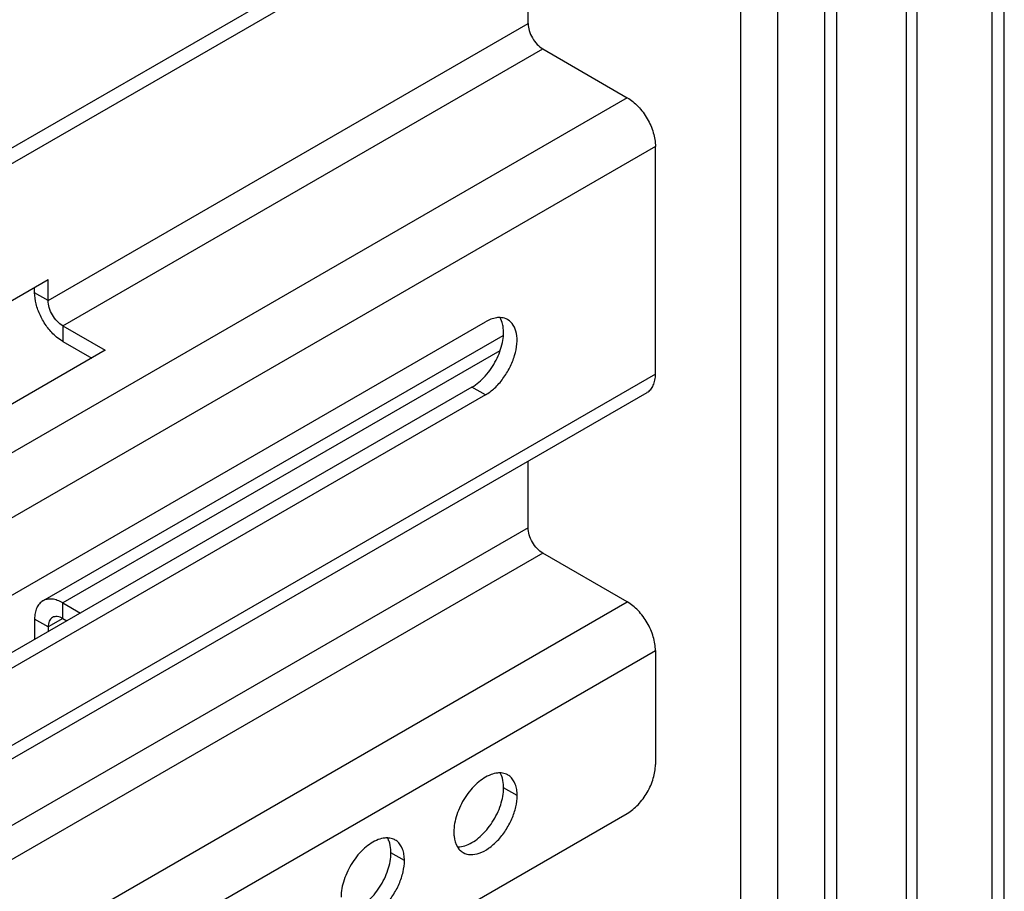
# Model space of a CAD drawing. Header units: inches. Extents: x 5 to 265, y 5 to 171.
# Tile 164 of 212: x 200.35 to 203.43, y 137 to 139.74. Entities that reach past the tile are written whole.
import ezdxf

# ---------------------------------------------------------------- set-up
doc = ezdxf.new("R2010")
doc.units = ezdxf.units.IN
doc.header["$LTSCALE"] = 14.96
doc.header["$MEASUREMENT"] = 0
doc.layers.get('0').update_dxf_attribs({"linetype": 'CONTINUOUS'})
doc.layers.add('03_ALL_AXES', color=7, linetype='CONTINUOUS')

msp = doc.modelspace()

# ---------------------------------------------------------------- linework, layer by layer
at = {"color": 7, "linetype": 'Continuous'}
for p, q in [((202.8709, 133.2758), (202.8709, 143.1007)), ((202.9087, 133.254), (202.9087, 143.0815)), ((203.1604, 133.1086), (203.1604, 142.9745)), ((203.3959, 132.9727), (203.3959, 142.9844)), ((203.1272, 133.1278), (203.1272, 142.9553)), ((203.4337, 132.9509), (203.4337, 142.9626)), ((202.6075, 133.4279), (202.6075, 142.0085)), ((202.7234, 133.3609), (202.7234, 141.5779)), ((196.3458, 137.043), (201.8091, 140.1972)), ((196.3883, 137.0185), (201.8516, 140.1727)), ((201.94, 139.7281), (201.94, 140.1217)), ((200.4345, 138.8589), (201.94, 139.7281)), ((200.4805, 138.7793), (201.9859, 139.6485)), ((201.9859, 139.6485), (202.2511, 139.4954)), ((202.2511, 139.4954), (197.1746, 136.5645)), ((202.3395, 139.3423), (197.3514, 136.4624)), ((202.3395, 138.6279), (202.3395, 139.3423)), ((199.5507, 138.414), (200.4345, 138.9243)), ((200.4345, 138.8589), (200.4345, 138.9243)), ((200.3921, 138.8834), (200.3921, 138.8998)), ((200.4345, 138.8589), (200.3921, 138.8834)), ((199.5188, 137.4713), (201.806, 138.7918)), ((200.4805, 138.7793), (200.4805, 138.7303)), ((200.4805, 138.7793), (200.6136, 138.7025)), ((200.418, 137.916), (201.8614, 138.7493)), ((200.6136, 138.7025), (199.7297, 138.1922)), ((200.4805, 138.7303), (200.5712, 138.678)), ((201.8516, 138.7013), (200.4805, 137.9098)), ((202.3395, 138.6279), (197.9701, 136.1052)), ((201.7635, 138.5868), (199.4764, 137.2664)), ((198.0067, 136.0841), (202.3136, 138.5706)), ((201.806, 138.5623), (199.5188, 137.2419)), ((201.94, 138.1457), (201.94, 138.3549)), ((201.94, 138.1457), (198.1879, 135.9795)), ((201.9859, 138.0661), (198.2798, 135.9264)), ((202.2511, 137.913), (201.9859, 138.0661)), ((198.545, 135.7733), (202.2511, 137.913)), ((200.4805, 137.8608), (200.4805, 137.9098)), ((200.4805, 137.9098), (200.5356, 137.8779)), ((200.3921, 137.8587), (200.3921, 137.7951)), ((200.4345, 137.8342), (200.3921, 137.8587)), ((200.4805, 137.8608), (200.4345, 137.8342)), ((200.4805, 137.8608), (200.4932, 137.8534)), ((200.4345, 137.8342), (200.4345, 137.8195)), ((198.7218, 135.6712), (202.3395, 137.7599)), ((202.3395, 137.7599), (202.3395, 137.4023)), ((199.1199, 135.4414), (202.2511, 137.2492))]:
    msp.add_line(p, q, dxfattribs=at)
for points, knots in [([(201.94, 139.7281), (201.94, 139.7206), (201.9428, 139.7047), (201.9526, 139.6823), (201.967, 139.6627), (201.9794, 139.6523), (201.9859, 139.6485)], [0, 0, 0, 0, 0.237224, 0.500001, 0.762778, 1, 1, 1, 1]), ([(202.2511, 139.4954), (202.2636, 139.4882), (202.2874, 139.4682), (202.3151, 139.4303), (202.334, 139.3874), (202.3395, 139.3568), (202.3395, 139.3423)], [0, 0, 0, 0, 0.237247, 0.499999, 0.762752, 1, 1, 1, 1]), ([(200.4568, 138.7478), (200.4471, 138.7565), (200.4295, 138.7764), (200.4092, 138.8105), (200.3958, 138.8467), (200.3921, 138.8716), (200.3921, 138.8834)], [0, 0, 0, 0, 0.251964, 0.514399, 0.769205, 1, 1, 1, 1]), ([(200.4805, 138.7793), (200.474, 138.7831), (200.4616, 138.7935), (200.4472, 138.8132), (200.4374, 138.8355), (200.4345, 138.8514), (200.4345, 138.8589)], [0, 0, 0, 0, 0.237222, 0.499999, 0.762776, 1, 1, 1, 1]), ([(200.4805, 138.7303), (200.4785, 138.7315), (200.4701, 138.7367), (200.4623, 138.7428), (200.4568, 138.7478)], [0, 0, 0, 0, 0.238551, 1, 1, 1, 1]), ([(202.3136, 138.5707), (202.3177, 138.573), (202.3254, 138.5795), (202.3336, 138.5929), (202.3385, 138.6095), (202.3395, 138.6215), (202.3395, 138.6279)], [0, 0, 0, 0, 0.217755, 0.450891, 0.710462, 1, 1, 1, 1]), ([(201.9859, 138.0661), (201.9794, 138.0699), (201.967, 138.0803), (201.9526, 138.1), (201.9428, 138.1223), (201.94, 138.1382), (201.94, 138.1457)], [0, 0, 0, 0, 0.237222, 0.499999, 0.762776, 1, 1, 1, 1]), ([(200.418, 137.916), (200.4139, 137.9136), (200.4062, 137.9071), (200.3979, 137.8937), (200.3931, 137.8771), (200.3921, 137.8651), (200.3921, 137.8587)], [0, 0, 0, 0, 0.217755, 0.450891, 0.710462, 1, 1, 1, 1]), ([(200.4805, 137.9098), (200.475, 137.9129), (200.4641, 137.9181), (200.4473, 137.9222), (200.4316, 137.9218), (200.4221, 137.9183), (200.418, 137.916)], [0, 0, 0, 0, 0.289537, 0.549107, 0.782244, 1, 1, 1, 1]), ([(202.3395, 137.7599), (202.3395, 137.7744), (202.334, 137.805), (202.3151, 137.8479), (202.2874, 137.8858), (202.2636, 137.9058), (202.2511, 137.913)], [0, 0, 0, 0, 0.237248, 0.500001, 0.762753, 1, 1, 1, 1]), ([(200.4805, 137.8608), (200.4751, 137.8639), (200.4644, 137.8683), (200.4524, 137.8665), (200.448, 137.864)], [0, 0, 0, 0, 0.550756, 1, 1, 1, 1]), ([(200.448, 137.864), (200.4436, 137.8615), (200.436, 137.852), (200.4345, 137.8404), (200.4345, 137.8342)], [0, 0, 0, 0, 0.449242, 1, 1, 1, 1]), ([(202.2511, 137.2492), (202.2636, 137.2564), (202.2874, 137.2764), (202.3151, 137.3143), (202.334, 137.3573), (202.3395, 137.3878), (202.3395, 137.4023)], [0, 0, 0, 0, 0.237217, 0.499998, 0.76278, 1, 1, 1, 1])]:
    msp.add_open_spline(points, degree=3, knots=knots, dxfattribs=at)
at = {"layer": '03_ALL_AXES', "color": 7, "linetype": 'Continuous'}
for p, q in [((201.806, 138.5623), (201.7635, 138.5868)), ((201.9057, 137.3053), (201.8632, 137.3298)), ((201.5521, 137.1012), (201.5097, 137.1257))]:
    msp.add_line(p, q, dxfattribs=at)
for centre, radius, start, end in [((201.8508, 137.3177), 0.0585, 84.9317, 89.9013), ((201.853, 137.3288), 0.0471, 51.4033, 60.0287), ((201.4973, 137.1136), 0.0585, 84.9317, 89.9013), ((201.4995, 137.1247), 0.0471, 51.4033, 60.0287), ((201.7596, 137.1672), 0.0471, 231.4033, 240.0287)]:
    msp.add_arc(centre, radius, start, end, dxfattribs=at)
for points, knots in [([(201.8522, 138.8053), (201.8486, 138.8054), (201.8323, 138.8044), (201.8168, 138.7981), (201.806, 138.7918)], [0, 0, 0, 0, 0.226104, 1, 1, 1, 1]), ([(201.806, 138.5623), (201.8164, 138.5684), (201.8365, 138.5839), (201.8624, 138.6133), (201.8837, 138.6479), (201.8986, 138.6848), (201.906, 138.7212), (201.9052, 138.7543), (201.896, 138.7817), (201.8832, 138.7947), (201.8762, 138.7987)], [0, 0, 0, 0, 0.128787, 0.270587, 0.417872, 0.562378, 0.696192, 0.81359, 0.913064, 1, 1, 1, 1]), ([(201.8762, 138.7987), (201.8744, 138.7998), (201.867, 138.8035), (201.8585, 138.8051), (201.8522, 138.8053)], [0, 0, 0, 0, 0.24434, 1, 1, 1, 1]), ([(201.8614, 138.778), (201.861, 138.7804), (201.8591, 138.7895), (201.8557, 138.7984), (201.8523, 138.8043)], [0, 0, 0, 0, 0.266278, 1, 1, 1, 1]), ([(201.7635, 138.5868), (201.7793, 138.596), (201.8088, 138.6217), (201.8415, 138.6702), (201.8615, 138.7239), (201.8642, 138.7613), (201.8614, 138.778)], [0, 0, 0, 0, 0.243144, 0.512089, 0.774348, 1, 1, 1, 1]), ([(201.8509, 137.3762), (201.8487, 137.3762), (201.8394, 137.3758), (201.8302, 137.3734), (201.8236, 137.3709)], [0, 0, 0, 0, 0.235436, 1, 1, 1, 1]), ([(201.8573, 137.3656), (201.8569, 137.3666), (201.8553, 137.3704), (201.8534, 137.3741), (201.8518, 137.3767)], [0, 0, 0, 0, 0.257173, 1, 1, 1, 1]), ([(201.8766, 137.3697), (201.875, 137.3705), (201.8686, 137.3738), (201.8614, 137.3755), (201.856, 137.376)], [0, 0, 0, 0, 0.245653, 1, 1, 1, 1]), ([(201.8236, 137.3709), (201.8077, 137.365), (201.7767, 137.3439), (201.7402, 137.2999), (201.7145, 137.2472), (201.707, 137.2088), (201.707, 137.1906)], [0, 0, 0, 0, 0.22565, 0.487907, 0.756853, 1, 1, 1, 1]), ([(201.8632, 137.3298), (201.8632, 137.3331), (201.8628, 137.3452), (201.8604, 137.3573), (201.8573, 137.3656)], [0, 0, 0, 0, 0.268124, 1, 1, 1, 1]), ([(201.9057, 137.3053), (201.9057, 137.3117), (201.9048, 137.3239), (201.8994, 137.3454), (201.8902, 137.3594), (201.8824, 137.3657)], [0, 0, 0, 0, 0.287162, 0.548363, 1, 1, 1, 1]), ([(201.7466, 137.1495), (201.7625, 137.1555), (201.7936, 137.1765), (201.83, 137.2206), (201.8557, 137.2732), (201.8632, 137.3116), (201.8632, 137.3298)], [0, 0, 0, 0, 0.22565, 0.487907, 0.756853, 1, 1, 1, 1]), ([(201.7361, 137.1263), (201.7431, 137.1223), (201.7607, 137.1177), (201.7891, 137.1234), (201.8181, 137.1393), (201.8459, 137.1639), (201.8704, 137.1953), (201.8898, 137.231), (201.9023, 137.2681), (201.9057, 137.2933), (201.9057, 137.3053)], [0, 0, 0, 0, 0.086936, 0.18641, 0.303807, 0.437621, 0.582126, 0.729411, 0.871212, 1, 1, 1, 1]), ([(201.707, 137.1906), (201.707, 137.1862), (201.7078, 137.17), (201.7122, 137.1538), (201.7184, 137.1438)], [0, 0, 0, 0, 0.276625, 1, 1, 1, 1]), ([(201.47, 137.1668), (201.4542, 137.1609), (201.4231, 137.1398), (201.3866, 137.0957), (201.361, 137.0431), (201.3534, 137.0047), (201.3534, 136.9865)], [0, 0, 0, 0, 0.22565, 0.487907, 0.756853, 1, 1, 1, 1]), ([(201.4974, 137.1721), (201.4952, 137.1721), (201.4859, 137.1716), (201.4767, 137.1693), (201.47, 137.1668)], [0, 0, 0, 0, 0.235436, 1, 1, 1, 1]), ([(201.5037, 137.1615), (201.5033, 137.1625), (201.5018, 137.1663), (201.4999, 137.1699), (201.4983, 137.1725)], [0, 0, 0, 0, 0.257173, 1, 1, 1, 1]), ([(201.523, 137.1655), (201.5215, 137.1664), (201.515, 137.1697), (201.5079, 137.1714), (201.5024, 137.1719)], [0, 0, 0, 0, 0.245653, 1, 1, 1, 1]), ([(201.5097, 137.1257), (201.5097, 137.129), (201.5092, 137.1411), (201.5069, 137.1532), (201.5037, 137.1615)], [0, 0, 0, 0, 0.268124, 1, 1, 1, 1]), ([(201.5521, 137.1012), (201.5521, 137.1076), (201.5512, 137.1198), (201.5458, 137.1413), (201.5367, 137.1553), (201.5289, 137.1615)], [0, 0, 0, 0, 0.287162, 0.548363, 1, 1, 1, 1]), ([(201.3931, 136.9454), (201.4089, 136.9513), (201.44, 136.9724), (201.4765, 137.0165), (201.5021, 137.0691), (201.5097, 137.1075), (201.5097, 137.1257)], [0, 0, 0, 0, 0.22565, 0.487907, 0.756853, 1, 1, 1, 1]), ([(201.7184, 137.1438), (201.7192, 137.1425), (201.7226, 137.1375), (201.7267, 137.1331), (201.7302, 137.1303)], [0, 0, 0, 0, 0.258072, 1, 1, 1, 1]), ([(201.7193, 137.1442), (201.7215, 137.1442), (201.7308, 137.1447), (201.74, 137.147), (201.7466, 137.1495)], [0, 0, 0, 0, 0.235436, 1, 1, 1, 1]), ([(201.3825, 136.9222), (201.3895, 136.9181), (201.4072, 136.9136), (201.4356, 136.9193), (201.4645, 136.9351), (201.4924, 136.9597), (201.5169, 136.9912), (201.5362, 137.0269), (201.5488, 137.064), (201.5521, 137.0892), (201.5521, 137.1012)], [0, 0, 0, 0, 0.086936, 0.18641, 0.303807, 0.437621, 0.582126, 0.729411, 0.871212, 1, 1, 1, 1])]:
    msp.add_open_spline(points, degree=3, knots=knots, dxfattribs=at)

doc.saveas('drawing.dxf')
